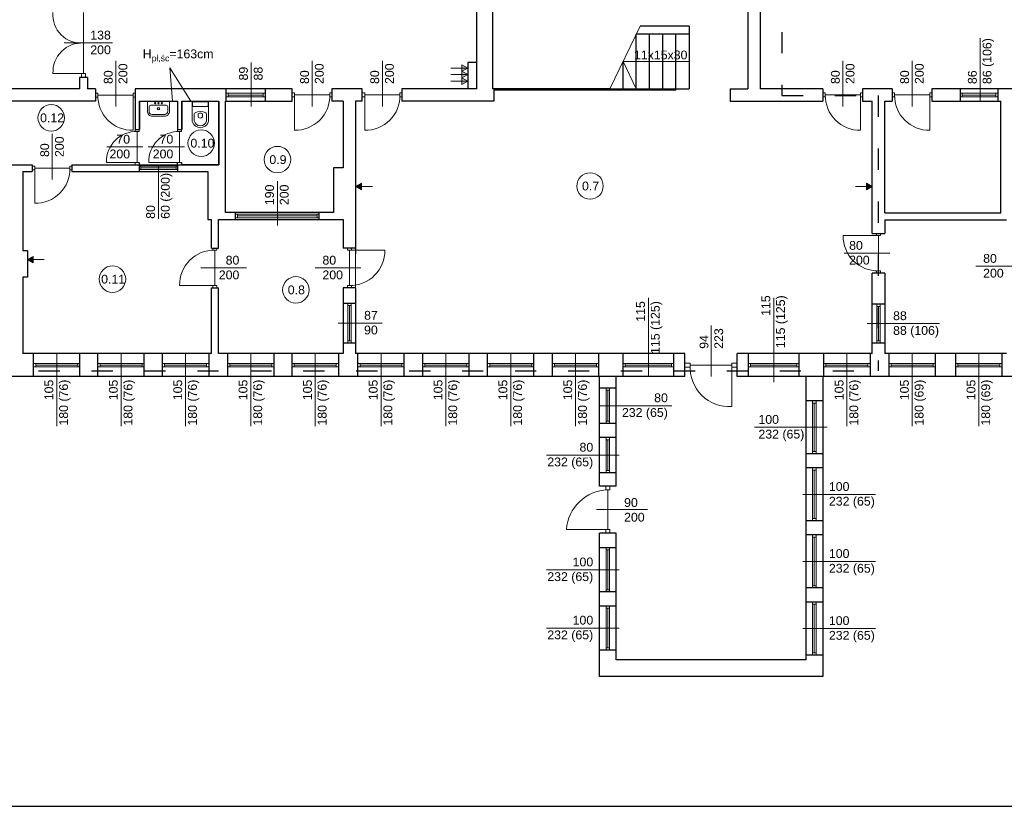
# Model space of a CAD drawing. Header units: millimetres. Extents: x 2341 to 31069, y -7915 to 10644.
# Tile 35 of 105: x 4072 to 6303, y 7774 to 9557. Entities that reach past the tile are written whole.
import ezdxf

# ---------------------------------------------------------------- set-up
doc = ezdxf.new("R2010")
doc.units = ezdxf.units.MM
doc.linetypes.add('ACAD_ISO03W100', pattern=[30, 12, -18])
for name, color, linetype, lineweight in [('B_Wyposażenie', 10, 'Continuous', 9), ('Okładziny', 132, 'Continuous', 25), ('opisy', 5, 'Continuous', 5), ('stolarka', 3, 'Continuous', 9), ('Wymiar', 7, 'Continuous', 5), ('ściany nośne', 1, 'Continuous', 25)]:
    doc.layers.add(name, color=color, linetype=linetype, lineweight=lineweight)
doc.styles.get("Standard").update_dxf_attribs({"font": 'ARIAL.TTF'})

msp = doc.modelspace()

# ---------------------------------------------------------------- hatches: boundary and pattern name
at = {"layer": 'Okładziny', "transparency": 33554687}
h = msp.add_hatch(color=7, dxfattribs=at)
h.dxf.hatch_style = 1
h.paths.add_polyline_path([(5074.2, 9409.5), (5087.2, 9417), (5074.2, 9417)])
h.paths.add_polyline_path([(5074.2, 9417), (5087.2, 9417), (5074.2, 9424.5)])
h.paths.add_polyline_path([(5074.2, 9424.5), (5087.2, 9432), (5074.2, 9432)])
h.paths.add_polyline_path([(5074.2, 9439.5), (5074.2, 9432), (5087.2, 9432)])
h.paths.add_polyline_path([(5074.2, 9447), (5074.2, 9439.5), (5087.2, 9447)])
h.paths.add_polyline_path([(5074.2, 9454.5), (5074.2, 9447), (5087.2, 9447)])
h = msp.add_hatch(color=7, dxfattribs=at)
h.dxf.hatch_style = 1
h.paths.add_polyline_path([(4846.2, 9178.4), (4846.2, 9185.9), (4833.2, 9178.4)])
h.paths.add_polyline_path([(4846.2, 9170.9), (4846.2, 9178.4), (4833.2, 9178.4)])
h = msp.add_hatch(color=7, dxfattribs=at)
h.dxf.hatch_style = 1
h.paths.add_polyline_path([(5991.2, 9178.4), (5991.2, 9185.9), (6004.2, 9178.4)])
h.paths.add_polyline_path([(5991.2, 9170.9), (5991.2, 9178.4), (6004.2, 9178.4)])
h = msp.add_hatch(color=7, dxfattribs=at)
h.dxf.hatch_style = 1
h.paths.add_polyline_path([(4102.2, 9012.7), (4102.2, 9020.2), (4089.2, 9012.7)])
h.paths.add_polyline_path([(4102.2, 9005.2), (4102.2, 9012.7), (4089.2, 9012.7)])

# ---------------------------------------------------------------- linework, layer by layer
at = {"layer": 'B_Wyposażenie', "color": 7}
for p, q in [((4361.3, 9349), (4361.3, 9371.7)), ((4364.9, 9358.7), (4364.9, 9349)), ((4368.7, 9362.5), (4403.8, 9362.5)), ((4407.6, 9358.7), (4407.6, 9349)), ((4411.2, 9349), (4411.2, 9371.7)), ((4462.7, 9371.7), (4462.7, 9327.8)), ((4463.7, 9361), (4463.7, 9371.7)), ((4464.7, 9370.7), (4464.7, 9371.7)), ((4497.8, 9370.7), (4464.7, 9370.7)), ((4497.8, 9360), (4464.7, 9360)), ((4497.8, 9370.7), (4497.8, 9371.7)), ((4498.8, 9361), (4498.8, 9371.7)), ((4499.8, 9327.8), (4499.8, 9371.7)), ((4388.7, 9341.8), (4372.1, 9341.8)), ((4388.7, 9337.7), (4372.5, 9337.7)), ((4379.6, 9337.7), (4377.4, 9337.7)), ((4379.6, 9341.8), (4378.2, 9341.8)), ((4388.7, 9341.8), (4400.4, 9341.8)), ((4388.7, 9337.7), (4400, 9337.7)), ((4397.9, 9341.8), (4399.3, 9341.8)), ((4397.9, 9337.7), (4400.1, 9337.7)), ((4467.5, 9343.1), (4467.4, 9327.1)), ((4476.3, 9337.4), (4476.3, 9341.9)), ((4483.3, 9344.9), (4479.3, 9344.9)), ((4486.3, 9337.4), (4486.3, 9341.9)), ((4495.1, 9327.1), (4495, 9343.1))]:
    msp.add_line(p, q, dxfattribs=at)
for centre in [(4378.6, 9367.3), (4393.8, 9367.3)]:
    msp.add_circle(centre, 1.46, dxfattribs=at)
for centre, radius, start, end in [((4368.7, 9358.7), 3.75, 90.0113, 179.9887), ((4386.2, 9354.9), 2.56, 89.9963, 270.0037), ((4386.2, 9367.3), 1.46, 90, 270), ((4386.2, 9367.3), 1.46, 270, 90), ((4386.2, 9354.9), 2.56, 269.9963, 90.0037), ((4403.8, 9358.7), 3.75, 0.0113, 89.9887), ((4464.7, 9361), 1, 180, 270), ((4497.8, 9361), 1, 270, 0), ((4372.5, 9349), 11.2, 179.9972, 270.0028), ((4372.1, 9349), 7.2, 180.0036, 269.9964), ((4400, 9349), 11.2, 269.9972, 0.0028), ((4400.4, 9349), 7.2, 270.0036, 359.9964), ((4470.5, 9343), 3, 116.0604, 179.6098), ((4481.2, 9321), 27.5, 63.9396, 116.0604), ((4479.3, 9341.9), 3, 90, 180), ((4479.3, 9337.4), 3, 180, 228.9523), ((4481.2, 9339), 5.53, 224.4777, 318.1602), ((4483.3, 9341.9), 3, 0, 90), ((4483.3, 9337.4), 3, 314.3192, 0), ((4492, 9343), 3, 0.3902, 63.9396), ((4472.7, 9327.8), 10, 180, 199.2695), ((4481.2, 9330.7), 19, 199.2695, 340.7305), ((4481.2, 9329.8), 14.1, 190.9111, 349.0889), ((4489.8, 9327.8), 10, 340.7305, 0)]:
    msp.add_arc(centre, radius, start, end, dxfattribs=at)
at = {"layer": 'Okładziny'}
for p, q in [((4343.2, 9307.7), (4343.2, 9371.7)), ((4343.2, 9371.7), (4429.2, 9371.7)), ((4429.2, 9371.7), (4429.2, 9307.7)), ((4439.2, 9307.7), (4439.2, 9371.7)), ((4439.2, 9371.7), (4523.2, 9371.7)), ((4523.2, 9371.7), (4523.2, 9227.7)), ((4342.7, 9233.2), (4342.7, 9227.7)), ((4342.7, 9227.7), (4429.7, 9227.7)), ((4429.7, 9227.7), (4429.7, 9233.2)), ((4438.7, 9233.2), (4438.7, 9227.7)), ((4523.2, 9227.7), (4438.7, 9227.7))]:
    msp.add_line(p, q, dxfattribs=at)
at = {"layer": 'opisy', "color": 7}
for p, q in [((5477.9, 9542), (5409.4, 9399.8)), ((6248.7, 9371.7), (6248.7, 9514.3)), ((4172.6, 9503.7), (4282.4, 9503.7)), ((4289.7, 9359.8), (4289.7, 9463.5)), ((4734.7, 9359.9), (4734.7, 9463.6)), ((4893.7, 9359.9), (4893.7, 9463.6)), ((5937.7, 9359.9), (5937.7, 9463.6)), ((6094.7, 9359.9), (6094.7, 9463.6)), ((4412.2, 9447.6), (4459.7, 9371.7)), ((4412.2, 9447.6), (4418.1, 9371.7)), ((4596.7, 9359.8), (4596.7, 9459.8)), ((5074.2, 9447), (5049.2, 9447)), ((5087.2, 9447), (5074.2, 9454.5)), ((5074.2, 9454.5), (5074.2, 9439.5)), ((5087.2, 9447), (5074.2, 9439.5)), ((5087.2, 9447), (5074.2, 9447)), ((5589.2, 9461.8), (5439.2, 9461.8)), ((5439.2, 9461.8), (5469.2, 9399.8)), ((5074.2, 9432), (5049.2, 9432)), ((5087.2, 9432), (5074.2, 9439.5)), ((5074.2, 9439.5), (5074.2, 9424.5)), ((5087.2, 9432), (5074.2, 9424.5)), ((5087.2, 9432), (5074.2, 9432)), ((5087.2, 9417), (5074.2, 9424.5)), ((5074.2, 9424.5), (5074.2, 9409.5)), ((5074.2, 9417), (5049.2, 9417)), ((5087.2, 9417), (5074.2, 9409.5)), ((5087.2, 9417), (5074.2, 9417)), ((4145.7, 9194.4), (4145.7, 9298.1)), ((4351.2, 9268.2), (4269.1, 9268.2)), ((4445.4, 9268.2), (4363.3, 9268.2)), ((4386.2, 9105.2), (4386.2, 9227.7)), ((4655.7, 9090.4), (4655.7, 9190.4)), ((4833.2, 9178.4), (4846.2, 9185.9)), ((4833.2, 9178.4), (4846.2, 9170.9)), ((4833.2, 9178.4), (4846.2, 9178.4)), ((4846.2, 9170.9), (4846.2, 9185.9)), ((4846.2, 9178.4), (4871.2, 9178.4)), ((5991.2, 9178.4), (5966.2, 9178.4)), ((6004.2, 9178.4), (5991.2, 9185.9)), ((5991.2, 9170.9), (5991.2, 9185.9)), ((6004.2, 9178.4), (5991.2, 9170.9)), ((6004.2, 9178.4), (5991.2, 9178.4)), ((4089.2, 9012.7), (4102.2, 9020.2)), ((4102.2, 9005.2), (4102.2, 9020.2)), ((6044.2, 9027.2), (5940.5, 9027.2)), ((4089.2, 9012.7), (4102.2, 9005.2)), ((4089.2, 9012.7), (4102.2, 9012.7)), ((4102.2, 9012.7), (4127.2, 9012.7)), ((4482.2, 8994.2), (4585.9, 8994.2)), ((4845.2, 8994.2), (4741.5, 8994.2)), ((6342.7, 8998.2), (6239, 8998.2)), ((5496.7, 8926), (5496.7, 8747.7)), ((5780.7, 8926.2), (5780.7, 8734.7)), ((4793.2, 8868.7), (4893.2, 8868.7)), ((5638.7, 8747.7), (5638.7, 8863.6)), ((5992.2, 8867.7), (6156.8, 8867.7)), ((4155.7, 8799.7), (4155.7, 8635.1)), ((4301.7, 8799.7), (4301.7, 8635.1)), ((4447.7, 8799.7), (4447.7, 8635.1)), ((4595.7, 8799.7), (4595.7, 8635.1)), ((4741.7, 8799.7), (4741.7, 8635.1)), ((4890.7, 8799.7), (4890.7, 8635.1)), ((5037.7, 8799.7), (5037.7, 8635.1)), ((5184.7, 8799.7), (5184.7, 8635.1)), ((5331.7, 8799.7), (5331.7, 8635.1)), ((5946.7, 8799.7), (5946.7, 8635.1)), ((6094.7, 8799.7), (6094.7, 8635.1)), ((6245.7, 8799.7), (6245.7, 8635.1)), ((5549.7, 8681.7), (5385.1, 8681.7)), ((5737, 8632.7), (5901.6, 8632.7)), ((5430.7, 8569.7), (5266.1, 8569.7)), ((5846.7, 8480.7), (6011.3, 8480.7)), ((5378.7, 8446.2), (5494.6, 8446.2)), ((5846.7, 8328.7), (6011.3, 8328.7)), ((5430.7, 8309.7), (5266.1, 8309.7)), ((5430.7, 8177.7), (5266.1, 8177.7)), ((5846.7, 8176.7), (6011.3, 8176.7))]:
    msp.add_line(p, q, dxfattribs=at)
at = {"layer": 'opisy', "color": 251}
for centre in [(4143.2, 9334.1), (4483.2, 9276.7), (4655.9, 9239.4), (5364.4, 9179.6), (4282, 8968.5), (4697.7, 8944.2)]:
    msp.add_circle(centre, 30, dxfattribs=at)
at = {"layer": 'stolarka', "color": 7}
for p, q in [((4216.2, 9572.7), (4216.2, 9434.7)), ((4216.2, 9434.7), (4147.2, 9434.7)), ((4211.7, 9434.7), (4220.7, 9434.7)), ((4211.7, 9434.7), (4211.7, 9425.7)), ((4220.7, 9434.7), (4220.7, 9425.7)), ((4248.7, 9390.3), (4243.2, 9390.3)), ((4248.7, 9381.3), (4243.2, 9381.3)), ((4248.7, 9381.3), (4248.7, 9390.3)), ((4248.7, 9385.8), (4328.7, 9385.8)), ((4328.7, 9390.3), (4333.2, 9390.3)), ((4328.7, 9381.3), (4328.7, 9390.3)), ((4328.7, 9385.8), (4328.7, 9305.8)), ((4328.7, 9381.3), (4333.2, 9381.3)), ((4539.2, 9389.8), (4544.2, 9389.8)), ((4544.2, 9381.8), (4539.2, 9381.8)), ((4544.2, 9389.8), (4544.2, 9381.8)), ((4544.2, 9389.8), (4623.2, 9389.8)), ((4544.2, 9385.8), (4623.2, 9385.8)), ((4544.2, 9381.8), (4623.2, 9381.8)), ((4628.2, 9389.8), (4623.2, 9389.8)), ((4623.2, 9389.8), (4623.2, 9381.8)), ((4623.2, 9381.8), (4628.2, 9381.8)), ((4694.7, 9390.4), (4689.2, 9390.4)), ((4694.7, 9381.4), (4689.2, 9381.4)), ((4694.7, 9381.4), (4694.7, 9390.4)), ((4694.7, 9385.9), (4774.7, 9385.9)), ((4694.7, 9385.9), (4694.7, 9305.9)), ((4774.7, 9390.4), (4779.2, 9390.4)), ((4774.7, 9381.4), (4774.7, 9390.4)), ((4774.7, 9381.4), (4779.2, 9381.4)), ((4853.7, 9390.4), (4848.2, 9390.4)), ((4853.7, 9381.4), (4848.2, 9381.4)), ((4853.7, 9381.4), (4853.7, 9390.4)), ((4853.7, 9385.9), (4933.7, 9385.9)), ((4853.7, 9385.9), (4853.7, 9305.9)), ((4933.7, 9390.4), (4938.2, 9390.4)), ((4933.7, 9381.4), (4933.7, 9390.4)), ((4933.7, 9381.4), (4938.2, 9381.4)), ((5897.7, 9390.4), (5892.2, 9390.4)), ((5897.7, 9381.4), (5892.2, 9381.4)), ((5897.7, 9381.4), (5897.7, 9390.4)), ((5897.7, 9385.9), (5977.7, 9385.9)), ((5977.7, 9390.4), (5982.2, 9390.4)), ((5977.7, 9381.4), (5977.7, 9390.4)), ((5977.7, 9385.9), (5977.7, 9305.9)), ((5977.7, 9381.4), (5982.2, 9381.4)), ((6054.7, 9390.4), (6049.2, 9390.4)), ((6054.7, 9381.4), (6049.2, 9381.4)), ((6054.7, 9381.4), (6054.7, 9390.4)), ((6054.7, 9385.9), (6134.7, 9385.9)), ((6134.7, 9390.4), (6139.2, 9390.4)), ((6134.7, 9381.4), (6134.7, 9390.4)), ((6134.7, 9385.9), (6134.7, 9305.9)), ((6134.7, 9381.4), (6139.2, 9381.4)), ((6203.2, 9389.7), (6208.2, 9389.7)), ((6208.2, 9381.7), (6203.2, 9381.7)), ((6208.2, 9389.7), (6208.2, 9381.7)), ((6208.2, 9389.7), (6284.2, 9389.7)), ((6208.2, 9385.7), (6284.2, 9385.7)), ((6208.2, 9381.7), (6284.2, 9381.7)), ((6289.2, 9389.7), (6284.2, 9389.7)), ((6284.2, 9389.7), (6284.2, 9381.7)), ((6284.2, 9381.7), (6289.2, 9381.7)), ((4333.7, 9303.2), (4333.7, 9307.7)), ((4342.7, 9303.2), (4342.7, 9307.7)), ((4429.7, 9303.2), (4429.7, 9307.7)), ((4438.7, 9303.2), (4438.7, 9307.7)), ((4333.7, 9303.2), (4342.7, 9303.2)), ((4338.2, 9233.2), (4338.2, 9303.2)), ((4429.7, 9303.2), (4438.7, 9303.2)), ((4434.2, 9233.2), (4434.2, 9303.2)), ((4105.7, 9224.9), (4100.2, 9224.9)), ((4105.7, 9215.9), (4105.7, 9224.9)), ((4105.7, 9220.4), (4185.7, 9220.4)), ((4105.7, 9220.4), (4105.7, 9140.4)), ((4185.7, 9224.9), (4190.2, 9224.9)), ((4185.7, 9215.9), (4185.7, 9224.9)), ((4338.2, 9233.2), (4268.2, 9233.2)), ((4333.7, 9233.2), (4342.7, 9233.2)), ((4333.7, 9233.2), (4333.7, 9227.7)), ((4342.7, 9233.2), (4342.7, 9227.7)), ((4346.2, 9224.7), (4342.7, 9224.7)), ((4342.7, 9216.7), (4346.2, 9216.7)), ((4346.2, 9216.7), (4346.2, 9224.7)), ((4426.2, 9224.7), (4346.2, 9224.7)), ((4426.2, 9220.7), (4346.2, 9220.7)), ((4426.2, 9216.7), (4346.2, 9216.7)), ((4434.2, 9233.2), (4364.2, 9233.2)), ((4426.2, 9216.7), (4426.2, 9224.7)), ((4426.2, 9224.7), (4429.7, 9224.7)), ((4429.7, 9216.7), (4426.2, 9216.7)), ((4429.7, 9233.2), (4438.7, 9233.2)), ((4429.7, 9233.2), (4429.7, 9227.7)), ((4438.7, 9233.2), (4438.7, 9227.7)), ((4105.7, 9215.9), (4100.2, 9215.9)), ((4185.7, 9215.9), (4190.2, 9215.9)), ((4560.7, 9115.7), (4565.7, 9115.7)), ((4565.7, 9107.7), (4560.7, 9107.7)), ((4565.7, 9115.7), (4565.7, 9107.7)), ((4565.7, 9115.7), (4745.7, 9115.7)), ((4565.7, 9111.7), (4745.7, 9111.7)), ((4565.7, 9107.7), (4745.7, 9107.7)), ((4750.7, 9115.7), (4745.7, 9115.7)), ((4745.7, 9115.7), (4745.7, 9107.7)), ((4745.7, 9107.7), (4750.7, 9107.7)), ((6018.2, 9067.2), (5938.2, 9067.2)), ((6013.7, 9067.2), (6013.7, 9071.7)), ((6022.7, 9067.2), (6013.7, 9067.2)), ((6018.2, 8987.2), (6018.2, 9067.2)), ((6022.7, 9067.2), (6022.7, 9071.7)), ((4509.7, 9034.2), (4509.7, 9038.7)), ((4518.7, 9034.2), (4518.7, 9038.7)), ((4814.7, 9034.2), (4814.7, 9038.7)), ((4823.7, 9034.2), (4823.7, 9038.7)), ((4509.7, 9034.2), (4518.7, 9034.2)), ((4514.2, 8954.2), (4514.2, 9034.2)), ((4823.7, 9034.2), (4814.7, 9034.2)), ((4819.2, 8954.2), (4819.2, 9034.2)), ((4819.2, 9034.2), (4899.2, 9034.2)), ((6013.7, 8987.2), (6013.7, 8981.7)), ((6022.7, 8987.2), (6013.7, 8987.2)), ((6022.7, 8987.2), (6022.7, 8981.7)), ((4514.2, 8954.2), (4434.2, 8954.2)), ((4509.7, 8954.2), (4518.7, 8954.2)), ((4509.7, 8954.2), (4509.7, 8948.7)), ((4518.7, 8954.2), (4518.7, 8948.7)), ((4814.7, 8954.2), (4814.7, 8948.7)), ((4823.7, 8954.2), (4814.7, 8954.2)), ((4823.7, 8954.2), (4823.7, 8948.7)), ((4815.2, 8908.7), (4815.2, 8913.7)), ((4823.2, 8908.7), (4815.2, 8908.7)), ((4815.2, 8908.7), (4815.2, 8828.7)), ((4819.2, 8908.7), (4819.2, 8828.7)), ((4823.2, 8913.7), (4823.2, 8908.7)), ((4823.2, 8908.7), (4823.2, 8828.7)), ((6014.2, 8906.7), (6014.2, 8911.7)), ((6022.2, 8906.7), (6014.2, 8906.7)), ((6014.2, 8906.7), (6014.2, 8828.7)), ((6018.2, 8906.7), (6018.2, 8828.7)), ((6022.2, 8911.7), (6022.2, 8906.7)), ((6022.2, 8906.7), (6022.2, 8828.7)), ((4823.2, 8828.7), (4815.2, 8828.7)), ((4815.2, 8828.7), (4815.2, 8823.7)), ((4823.2, 8823.7), (4823.2, 8828.7)), ((6022.2, 8828.7), (6014.2, 8828.7)), ((6014.2, 8828.7), (6014.2, 8823.7)), ((6022.2, 8823.7), (6022.2, 8828.7)), ((4103.2, 8777.7), (4108.2, 8777.7)), ((4108.2, 8777.7), (4108.2, 8769.7)), ((4108.2, 8777.7), (4203.2, 8777.7)), ((4108.2, 8773.7), (4203.2, 8773.7)), ((4208.2, 8777.7), (4203.2, 8777.7)), ((4203.2, 8777.7), (4203.2, 8769.7)), ((4249.2, 8777.7), (4254.2, 8777.7)), ((4254.2, 8777.7), (4254.2, 8769.7)), ((4254.2, 8777.7), (4349.2, 8777.7)), ((4254.2, 8773.7), (4349.2, 8773.7)), ((4354.2, 8777.7), (4349.2, 8777.7)), ((4349.2, 8777.7), (4349.2, 8769.7)), ((4395.2, 8777.7), (4400.2, 8777.7)), ((4400.2, 8777.7), (4400.2, 8769.7)), ((4400.2, 8777.7), (4495.2, 8777.7)), ((4400.2, 8773.7), (4495.2, 8773.7)), ((4500.2, 8777.7), (4495.2, 8777.7)), ((4495.2, 8777.7), (4495.2, 8769.7)), ((4543.2, 8777.7), (4548.2, 8777.7)), ((4548.2, 8777.7), (4548.2, 8769.7)), ((4548.2, 8777.7), (4643.2, 8777.7)), ((4548.2, 8773.7), (4643.2, 8773.7)), ((4648.2, 8777.7), (4643.2, 8777.7)), ((4643.2, 8777.7), (4643.2, 8769.7)), ((4689.2, 8777.7), (4694.2, 8777.7)), ((4694.2, 8777.7), (4694.2, 8769.7)), ((4694.2, 8777.7), (4789.2, 8777.7)), ((4694.2, 8773.7), (4789.2, 8773.7)), ((4794.2, 8777.7), (4789.2, 8777.7)), ((4789.2, 8777.7), (4789.2, 8769.7)), ((4838.2, 8777.7), (4843.2, 8777.7)), ((4843.2, 8777.7), (4843.2, 8769.7)), ((4843.2, 8777.7), (4938.2, 8777.7)), ((4843.2, 8773.7), (4938.2, 8773.7)), ((4943.2, 8777.7), (4938.2, 8777.7)), ((4938.2, 8777.7), (4938.2, 8769.7)), ((4985.2, 8777.7), (4990.2, 8777.7)), ((4990.2, 8777.7), (4990.2, 8769.7)), ((4990.2, 8777.7), (5085.2, 8777.7)), ((4990.2, 8773.7), (5085.2, 8773.7)), ((5090.2, 8777.7), (5085.2, 8777.7)), ((5085.2, 8777.7), (5085.2, 8769.7)), ((5132.2, 8777.7), (5137.2, 8777.7)), ((5137.2, 8777.7), (5137.2, 8769.7)), ((5137.2, 8777.7), (5232.2, 8777.7)), ((5137.2, 8773.7), (5232.2, 8773.7)), ((5237.2, 8777.7), (5232.2, 8777.7)), ((5232.2, 8777.7), (5232.2, 8769.7)), ((5279.2, 8777.7), (5284.2, 8777.7)), ((5284.2, 8777.7), (5284.2, 8769.7)), ((5284.2, 8777.7), (5379.2, 8777.7)), ((5284.2, 8773.7), (5379.2, 8773.7)), ((5384.2, 8777.7), (5379.2, 8777.7)), ((5379.2, 8777.7), (5379.2, 8769.7)), ((5439.2, 8777.7), (5444.2, 8777.7)), ((5444.2, 8777.7), (5444.2, 8769.7)), ((5444.2, 8777.7), (5549.2, 8777.7)), ((5444.2, 8773.7), (5549.2, 8773.7)), ((5554.2, 8777.7), (5549.2, 8777.7)), ((5549.2, 8777.7), (5549.2, 8769.7)), ((5591.7, 8778.2), (5579.2, 8778.2)), ((5591.7, 8769.2), (5591.7, 8778.2)), ((5591.7, 8773.7), (5685.7, 8773.7)), ((5685.7, 8778.2), (5698.2, 8778.2)), ((5685.7, 8769.2), (5685.7, 8778.2)), ((5685.7, 8773.7), (5685.7, 8679.7)), ((5723.2, 8777.7), (5728.2, 8777.7)), ((5728.2, 8777.7), (5728.2, 8769.7)), ((5728.2, 8777.7), (5833.2, 8777.7)), ((5728.2, 8773.7), (5833.2, 8773.7)), ((5838.2, 8777.7), (5833.2, 8777.7)), ((5833.2, 8777.7), (5833.2, 8769.7)), ((5894.2, 8777.7), (5899.2, 8777.7)), ((5899.2, 8777.7), (5899.2, 8769.7)), ((5899.2, 8777.7), (5994.2, 8777.7)), ((5899.2, 8773.7), (5994.2, 8773.7)), ((5999.2, 8777.7), (5994.2, 8777.7)), ((5994.2, 8777.7), (5994.2, 8769.7)), ((6042.2, 8777.7), (6047.2, 8777.7)), ((6047.2, 8777.7), (6047.2, 8769.7)), ((6047.2, 8777.7), (6142.2, 8777.7)), ((6047.2, 8773.7), (6142.2, 8773.7)), ((6147.2, 8777.7), (6142.2, 8777.7)), ((6142.2, 8777.7), (6142.2, 8769.7)), ((6193.2, 8777.7), (6198.2, 8777.7)), ((6198.2, 8777.7), (6198.2, 8769.7)), ((6198.2, 8777.7), (6293.2, 8777.7)), ((6198.2, 8773.7), (6293.2, 8773.7)), ((6298.2, 8777.7), (6293.2, 8777.7)), ((6293.2, 8777.7), (6293.2, 8769.7)), ((4108.2, 8769.7), (4103.2, 8769.7)), ((4108.2, 8769.7), (4203.2, 8769.7)), ((4203.2, 8769.7), (4208.2, 8769.7)), ((4254.2, 8769.7), (4249.2, 8769.7)), ((4254.2, 8769.7), (4349.2, 8769.7)), ((4349.2, 8769.7), (4354.2, 8769.7)), ((4400.2, 8769.7), (4395.2, 8769.7)), ((4400.2, 8769.7), (4495.2, 8769.7)), ((4495.2, 8769.7), (4500.2, 8769.7)), ((4548.2, 8769.7), (4543.2, 8769.7)), ((4548.2, 8769.7), (4643.2, 8769.7)), ((4643.2, 8769.7), (4648.2, 8769.7)), ((4694.2, 8769.7), (4689.2, 8769.7)), ((4694.2, 8769.7), (4789.2, 8769.7)), ((4789.2, 8769.7), (4794.2, 8769.7)), ((4843.2, 8769.7), (4838.2, 8769.7)), ((4843.2, 8769.7), (4938.2, 8769.7)), ((4938.2, 8769.7), (4943.2, 8769.7)), ((4990.2, 8769.7), (4985.2, 8769.7)), ((4990.2, 8769.7), (5085.2, 8769.7)), ((5085.2, 8769.7), (5090.2, 8769.7)), ((5137.2, 8769.7), (5132.2, 8769.7)), ((5137.2, 8769.7), (5232.2, 8769.7)), ((5232.2, 8769.7), (5237.2, 8769.7)), ((5284.2, 8769.7), (5279.2, 8769.7)), ((5284.2, 8769.7), (5379.2, 8769.7)), ((5379.2, 8769.7), (5384.2, 8769.7)), ((5444.2, 8769.7), (5439.2, 8769.7)), ((5444.2, 8769.7), (5549.2, 8769.7)), ((5549.2, 8769.7), (5554.2, 8769.7)), ((5591.7, 8769.2), (5579.2, 8769.2)), ((5685.7, 8769.2), (5698.2, 8769.2)), ((5728.2, 8769.7), (5723.2, 8769.7)), ((5728.2, 8769.7), (5833.2, 8769.7)), ((5833.2, 8769.7), (5838.2, 8769.7)), ((5899.2, 8769.7), (5894.2, 8769.7)), ((5899.2, 8769.7), (5994.2, 8769.7)), ((5994.2, 8769.7), (5999.2, 8769.7)), ((6047.2, 8769.7), (6042.2, 8769.7)), ((6047.2, 8769.7), (6142.2, 8769.7)), ((6142.2, 8769.7), (6147.2, 8769.7)), ((6198.2, 8769.7), (6193.2, 8769.7)), ((6198.2, 8769.7), (6293.2, 8769.7)), ((6293.2, 8769.7), (6298.2, 8769.7)), ((5400.7, 8716.7), (5400.7, 8721.7)), ((5408.7, 8716.7), (5400.7, 8716.7)), ((5400.7, 8716.7), (5400.7, 8646.7)), ((5404.7, 8716.7), (5404.7, 8646.7)), ((5408.7, 8721.7), (5408.7, 8716.7)), ((5408.7, 8716.7), (5408.7, 8646.7)), ((5868.7, 8687.7), (5868.7, 8692.7)), ((5876.7, 8687.7), (5868.7, 8687.7)), ((5868.7, 8687.7), (5868.7, 8577.7)), ((5872.7, 8687.7), (5872.7, 8577.7)), ((5876.7, 8692.7), (5876.7, 8687.7)), ((5876.7, 8687.7), (5876.7, 8577.7)), ((5408.7, 8646.7), (5400.7, 8646.7)), ((5400.7, 8646.7), (5400.7, 8641.7)), ((5408.7, 8641.7), (5408.7, 8646.7)), ((5400.7, 8604.7), (5400.7, 8609.7)), ((5408.7, 8604.7), (5400.7, 8604.7)), ((5400.7, 8604.7), (5400.7, 8534.7)), ((5404.7, 8604.7), (5404.7, 8534.7)), ((5408.7, 8609.7), (5408.7, 8604.7)), ((5408.7, 8604.7), (5408.7, 8534.7)), ((5876.7, 8577.7), (5868.7, 8577.7)), ((5868.7, 8577.7), (5868.7, 8572.7)), ((5876.7, 8572.7), (5876.7, 8577.7)), ((5408.7, 8534.7), (5400.7, 8534.7)), ((5400.7, 8534.7), (5400.7, 8529.7)), ((5408.7, 8529.7), (5408.7, 8534.7)), ((5868.7, 8535.7), (5868.7, 8540.7)), ((5876.7, 8535.7), (5868.7, 8535.7)), ((5868.7, 8535.7), (5868.7, 8425.7)), ((5872.7, 8535.7), (5872.7, 8425.7)), ((5876.7, 8540.7), (5876.7, 8535.7)), ((5876.7, 8535.7), (5876.7, 8425.7)), ((5400.2, 8491.2), (5400.2, 8499.7)), ((5400.2, 8491.2), (5409.2, 8491.2)), ((5404.7, 8491.2), (5404.7, 8401.2)), ((5409.2, 8491.2), (5409.2, 8499.7)), ((5876.7, 8425.7), (5868.7, 8425.7)), ((5868.7, 8425.7), (5868.7, 8420.7)), ((5876.7, 8420.7), (5876.7, 8425.7)), ((5404.7, 8401.2), (5310.7, 8401.2)), ((5400.2, 8401.2), (5400.2, 8392.7)), ((5400.2, 8401.2), (5409.2, 8401.2)), ((5409.2, 8401.2), (5409.2, 8392.7)), ((5868.7, 8383.7), (5868.7, 8388.7)), ((5876.7, 8383.7), (5868.7, 8383.7)), ((5868.7, 8383.7), (5868.7, 8273.7)), ((5872.7, 8383.7), (5872.7, 8273.7)), ((5876.7, 8388.7), (5876.7, 8383.7)), ((5876.7, 8383.7), (5876.7, 8273.7)), ((5400.7, 8354.7), (5400.7, 8359.7)), ((5408.7, 8354.7), (5400.7, 8354.7)), ((5400.7, 8354.7), (5400.7, 8264.7)), ((5404.7, 8354.7), (5404.7, 8264.7)), ((5408.7, 8359.7), (5408.7, 8354.7)), ((5408.7, 8354.7), (5408.7, 8264.7)), ((5408.7, 8264.7), (5400.7, 8264.7)), ((5400.7, 8264.7), (5400.7, 8259.7)), ((5408.7, 8259.7), (5408.7, 8264.7)), ((5876.7, 8273.7), (5868.7, 8273.7)), ((5868.7, 8273.7), (5868.7, 8268.7)), ((5876.7, 8268.7), (5876.7, 8273.7)), ((5868.7, 8231.7), (5868.7, 8236.7)), ((5876.7, 8236.7), (5876.7, 8231.7)), ((5400.7, 8222.7), (5400.7, 8227.7)), ((5408.7, 8222.7), (5400.7, 8222.7)), ((5400.7, 8222.7), (5400.7, 8132.7)), ((5404.7, 8222.7), (5404.7, 8132.7)), ((5408.7, 8227.7), (5408.7, 8222.7)), ((5408.7, 8222.7), (5408.7, 8132.7)), ((5876.7, 8231.7), (5868.7, 8231.7)), ((5868.7, 8231.7), (5868.7, 8121.7)), ((5872.7, 8231.7), (5872.7, 8121.7)), ((5876.7, 8231.7), (5876.7, 8121.7)), ((5408.7, 8132.7), (5400.7, 8132.7)), ((5400.7, 8132.7), (5400.7, 8127.7)), ((5408.7, 8127.7), (5408.7, 8132.7)), ((5876.7, 8121.7), (5868.7, 8121.7)), ((5868.7, 8121.7), (5868.7, 8116.7)), ((5876.7, 8116.7), (5876.7, 8121.7))]:
    msp.add_line(p, q, dxfattribs=at)
for points in [[(4147.2, 9572.7, 0.466416), (4216.2, 9503.7, 0.442749), (4147.2, 9434.7)], [(4328.7, 9305.8, -0.425735), (4248.7, 9385.8)], [(4694.7, 9305.9, 0.425735), (4774.7, 9385.9)], [(4853.7, 9305.9, 0.425735), (4933.7, 9385.9)], [(5977.7, 9305.9, -0.425735), (5897.7, 9385.9)], [(6134.7, 9305.9, -0.425735), (6054.7, 9385.9)], [(4268.2, 9233.2, -0.42548), (4338.2, 9303.2)], [(4364.2, 9233.2, -0.42548), (4434.2, 9303.2)], [(4105.7, 9140.4, 0.425735), (4185.7, 9220.4)], [(5938.2, 9067.2, 0.425735), (6018.2, 8987.2)], [(4434.2, 8954.2, -0.425735), (4514.2, 9034.2)], [(4899.2, 9034.2, -0.425735), (4819.2, 8954.2)], [(5685.7, 8679.7, -0.453664), (5591.7, 8773.7)], [(5310.7, 8401.2, -0.381595), (5404.7, 8491.2)]]:
    msp.add_lwpolyline(points, format="xyb", dxfattribs=at)
at = {"layer": 'Wymiar'}
msp.add_lwpolyline([(4833.2, 9371.7), (4833.2, 8799.7)], dxfattribs=at)
at = {"layer": 'ściany nośne', "linetype": 'ACAD_ISO03W100', "ltscale": 4}
for p, q in [((5799.3, 10008.6), (5799.3, 9384.4)), ((5799.3, 9384.4), (6017.5, 9384.4)), ((6017.5, 9384.4), (6017.2, 8760.5)), ((3634.5, 8760.5), (6017.2, 8760.5))]:
    msp.add_line(p, q, dxfattribs=at)
at = {"layer": 'ściany nośne', "color": 7}
for p, q in [((5107.2, 9844.7), (5107.2, 9399.8)), ((5722.2, 9832.7), (5722.2, 9399.8)), ((5750.2, 9784.7), (5750.2, 9399.7)), ((5144.2, 9399.8), (5144.2, 9670.8)), ((5589.2, 9542), (5477.9, 9542)), ((5589.2, 9542), (5589.2, 9523.8)), ((5589.2, 9523.8), (5469.2, 9523.8)), ((5469.2, 9399.8), (5469.2, 9523.8)), ((5499.2, 9399.8), (5499.2, 9523.8)), ((5529.2, 9399.8), (5529.2, 9523.8)), ((5559.2, 9399.8), (5559.2, 9523.8)), ((5589.2, 9523.8), (5589.2, 9399.8)), ((5107.2, 9459.8), (5087.2, 9459.8)), ((5087.2, 9459.8), (5087.2, 9399.8)), ((5439.2, 9399.8), (5439.2, 9461.8)), ((4225.2, 9425.7), (4207.2, 9425.7)), ((4207.2, 9425.7), (4207.2, 9399.8)), ((4225.2, 9425.7), (4225.2, 9399.8)), ((4207.2, 9399.8), (4020.2, 9399.8)), ((4243.2, 9399.8), (4225.2, 9399.8)), ((4243.2, 9399.8), (4243.2, 9371.7)), ((4689.2, 9399.8), (4333.2, 9399.8)), ((4333.2, 9399.8), (4333.2, 9371.7)), ((4539.2, 9399.8), (4539.2, 9371.7)), ((4628.2, 9399.8), (4628.2, 9371.7)), ((4689.2, 9371.7), (4689.2, 9399.8)), ((4848.2, 9399.8), (4779.2, 9399.8)), ((4779.2, 9399.8), (4779.2, 9371.7)), ((4848.2, 9371.7), (4848.2, 9399.8)), ((5107.2, 9399.8), (4938.2, 9399.7)), ((4938.2, 9399.7), (4938.2, 9371.7)), ((5146.2, 9399.8), (5144.2, 9399.8)), ((5146.2, 9399.8), (5146.2, 9371.7)), ((5409.2, 9399.8), (5146.2, 9399.8)), ((5559.2, 9396.8), (5146.2, 9396.8)), ((5409.2, 9399.8), (5589.2, 9399.8)), ((5559.2, 9396.8), (5559.2, 9399.8)), ((5682.2, 9399.8), (5722.2, 9399.8)), ((5682.2, 9399.8), (5682.2, 9371.7)), ((5892.2, 9399.7), (5750.2, 9399.7)), ((5892.2, 9399.7), (5892.2, 9371.7)), ((6049.2, 9399.7), (5982.2, 9399.7)), ((5982.2, 9399.7), (5982.2, 9371.7)), ((6049.2, 9399.7), (6049.2, 9371.7)), ((6497.2, 9399.7), (6139.2, 9399.7)), ((6139.2, 9399.7), (6139.2, 9371.7)), ((6203.2, 9399.7), (6203.2, 9371.7)), ((6289.2, 9371.7), (6289.2, 9399.7)), ((4243.2, 9371.7), (4020.2, 9371.7)), ((4333.2, 9371.7), (4333.2, 9307.7)), ((4343.2, 9371.7), (4343.2, 9307.7)), ((4343.2, 9371.7), (4429.2, 9371.7)), ((4429.2, 9371.7), (4429.2, 9307.7)), ((4439.2, 9371.7), (4439.2, 9307.7)), ((4439.2, 9371.7), (4523.2, 9371.7)), ((4523.2, 9227.7), (4523.2, 9371.7)), ((4538.2, 9119.7), (4538.2, 9371.7)), ((4538.2, 9371.7), (4689.2, 9371.7)), ((4805.2, 9371.7), (4779.2, 9371.7)), ((4805.2, 9371.6), (4805.2, 9220.7)), ((4848.2, 9371.7), (4833.2, 9371.7)), ((4833.2, 9371.6), (4833.2, 9025.7)), ((5146.2, 9371.7), (4938.2, 9371.7)), ((5682.2, 9371.7), (5722.2, 9371.7)), ((5722.2, 9371.7), (5892.2, 9371.8)), ((5982.2, 9371.8), (6004.2, 9371.7)), ((6004.2, 9071.7), (6004.2, 9371.7)), ((6032.2, 9118.7), (6032.2, 9371.7)), ((6032.2, 9371.7), (6049.2, 9371.7)), ((6139.2, 9371.8), (6295.2, 9371.7)), ((6295.2, 9118.7), (6295.2, 9371.7)), ((4333.2, 9307.7), (4343.2, 9307.7)), ((4429.2, 9307.7), (4439.2, 9307.7)), ((3959.2, 9227.7), (4100.2, 9227.7)), ((4100.2, 9227.7), (4100.2, 9212.7)), ((4190.2, 9227.7), (4190.2, 9212.7)), ((4190.2, 9227.7), (4333.2, 9227.7)), ((4328.2, 9227.7), (4425.2, 9227.7)), ((4342.7, 9227.7), (4342.7, 9212.7)), ((4393.2, 9227.7), (4403.2, 9227.7)), ((4425.2, 9227.7), (4523.2, 9227.7)), ((4429.7, 9227.7), (4429.7, 9212.7)), ((4805.2, 9220.7), (4783.2, 9220.7)), ((4783.2, 9220.7), (4783.2, 9119.7)), ((4079.2, 9212.7), (4079.2, 9032.7)), ((4079.2, 9212.7), (4100.2, 9212.7)), ((4190.2, 9212.7), (4319.2, 9212.7)), ((4319.2, 9212.7), (4425.2, 9212.7)), ((4425.2, 9212.7), (4498.2, 9212.7)), ((4498.2, 9212.7), (4498.2, 9103.7)), ((4783.2, 9119.7), (4538.2, 9119.7)), ((4560.7, 9103.7), (4560.7, 9119.7)), ((4750.7, 9103.7), (4750.7, 9119.7)), ((6032.2, 9118.7), (6295.2, 9118.7)), ((4498.2, 9103.7), (4506.2, 9103.7)), ((4506.2, 9038.7), (4506.2, 9103.7)), ((4522.2, 9038.7), (4522.2, 9103.7)), ((4522.2, 9103.7), (4805.2, 9103.7)), ((4805.2, 9103.7), (4805.2, 9038.7)), ((6032.2, 9102.7), (6032.2, 9071.7)), ((6032.2, 9102.7), (6308.2, 9102.7)), ((6004.2, 9071.7), (6032.2, 9071.7)), ((4506.2, 9038.7), (4522.2, 9038.7)), ((4833.2, 9038.7), (4805.2, 9038.7)), ((4089.2, 9032.7), (4079.2, 9032.7)), ((4089.2, 9032.7), (4089.2, 8972.7)), ((4079.2, 8972.7), (4079.2, 8799.7)), ((4089.2, 8972.7), (4079.2, 8972.7)), ((6004.2, 8799.7), (6004.2, 8981.7)), ((6032.2, 8981.7), (6004.2, 8981.7)), ((6032.2, 8981.7), (6032.2, 8799.7)), ((4506.2, 8799.7), (4506.2, 8948.7)), ((4506.2, 8948.7), (4522.2, 8948.7)), ((4522.2, 8799.7), (4522.2, 8948.7)), ((4805.2, 8948.7), (4805.2, 8799.7)), ((4833.2, 8948.7), (4805.2, 8948.7)), ((4833.2, 8948.7), (4833.2, 8799.7)), ((4833.2, 8913.7), (4805.2, 8913.7)), ((6032.2, 8911.7), (6004.2, 8911.7)), ((4833.2, 8823.7), (4805.2, 8823.7)), ((6032.2, 8823.7), (6004.2, 8823.7)), ((4506.2, 8799.7), (4079.2, 8799.7)), ((4103.2, 8747.7), (4103.2, 8799.7)), ((4208.2, 8747.7), (4208.2, 8799.7)), ((4249.2, 8747.7), (4249.2, 8799.7)), ((4354.2, 8747.7), (4354.2, 8799.7)), ((4395.2, 8747.7), (4395.2, 8799.7)), ((4500.2, 8799.7), (4500.2, 8747.7)), ((4805.2, 8799.7), (4522.2, 8799.7)), ((4543.2, 8747.7), (4543.2, 8799.7)), ((4648.2, 8747.7), (4648.2, 8799.7)), ((4689.2, 8747.7), (4689.2, 8799.7)), ((4794.2, 8799.7), (4794.2, 8747.7)), ((5579.2, 8799.7), (4833.2, 8799.7)), ((4838.2, 8747.7), (4838.2, 8799.7)), ((4943.2, 8747.7), (4943.2, 8799.7)), ((4985.2, 8747.7), (4985.2, 8799.7)), ((5090.2, 8747.7), (5090.2, 8799.7)), ((5132.2, 8747.7), (5132.2, 8799.7)), ((5237.2, 8747.7), (5237.2, 8799.7)), ((5279.2, 8747.7), (5279.2, 8799.7)), ((5384.2, 8747.7), (5384.2, 8799.7)), ((5439.2, 8747.7), (5439.2, 8799.7)), ((5554.2, 8747.7), (5554.2, 8799.7)), ((5579.2, 8747.7), (5579.2, 8799.7)), ((6004.2, 8799.7), (5698.2, 8799.7)), ((5698.2, 8747.7), (5698.2, 8799.7)), ((5723.2, 8747.7), (5723.2, 8799.7)), ((5838.2, 8747.7), (5838.2, 8799.7)), ((5894.2, 8747.7), (5894.2, 8799.7)), ((5999.2, 8799.7), (5999.2, 8747.7)), ((6308.2, 8799.7), (6032.2, 8799.7)), ((6042.2, 8747.7), (6042.2, 8799.7)), ((6147.2, 8747.7), (6147.2, 8799.7)), ((6193.2, 8747.7), (6193.2, 8799.7)), ((6298.2, 8747.7), (6298.2, 8799.7)), ((5579.2, 8747.7), (3003.2, 8747.7)), ((5385.7, 8499.7), (5385.7, 8747.7)), ((5423.7, 8499.7), (5423.7, 8747.7)), ((7697.2, 8747.7), (5698.2, 8747.7)), ((5853.7, 8747.7), (5853.7, 8105.7)), ((5891.7, 8747.7), (5891.7, 8067.7)), ((5423.7, 8721.7), (5385.7, 8721.7)), ((5891.7, 8692.7), (5853.7, 8692.7)), ((5423.7, 8641.7), (5385.7, 8641.7)), ((5423.7, 8609.7), (5385.7, 8609.7)), ((5891.7, 8572.7), (5853.7, 8572.7)), ((5423.7, 8529.7), (5385.7, 8529.7)), ((5891.7, 8540.7), (5853.7, 8540.7)), ((5423.7, 8499.7), (5385.7, 8499.7)), ((5891.7, 8420.7), (5853.7, 8420.7)), ((5385.7, 8067.7), (5385.7, 8392.7)), ((5423.7, 8392.7), (5385.7, 8392.7)), ((5423.7, 8105.7), (5423.7, 8392.7)), ((5891.7, 8388.7), (5853.7, 8388.7)), ((5423.7, 8359.7), (5385.7, 8359.7)), ((5423.7, 8259.7), (5385.7, 8259.7)), ((5891.7, 8268.7), (5853.7, 8268.7)), ((5891.7, 8236.7), (5853.7, 8236.7)), ((5423.7, 8227.7), (5385.7, 8227.7)), ((5423.7, 8127.7), (5385.7, 8127.7)), ((5853.7, 8105.7), (5423.7, 8105.7)), ((5891.7, 8116.7), (5853.7, 8116.7)), ((5891.7, 8067.7), (5385.7, 8067.7))]:
    msp.add_line(p, q, dxfattribs=at)
at = {"layer": 'ściany nośne', "color": 0}
msp.add_line((2341, 7773.8), (7941, 7773.8), dxfattribs=at)
at = {"layer": 'ściany nośne', "color": 7}
for p in [(5409.2, 9399.8), (5439.2, 9399.8), (5469.2, 9399.8), (5499.2, 9399.8), (5529.2, 9399.8), (5559.2, 9399.8)]:
    msp.add_point(p, dxfattribs=at)

# ---------------------------------------------------------------- texts
at = {"layer": 'opisy', "color": 7, "char_height": 20}
for s, insert, width, attachment_point in [('138\\P200', (4231.7, 9531.6), 104.913, 1), ('11x15x30', (5464, 9486.6), 104.913, 1), ('\\A1;H{\\H0.7x;\\S^ pł,śc;}=163cm', (4350.6, 9489), 160.242, 1), ('70\\P200', (4321.9, 9295.6), 6.698, 3), ('70\\P200', (4419.9, 9295.6), 6.698, 3), ('80\\P200', (5951.6, 9055), 6.698, 1), ('80\\P200', (4569.6, 9021.5), 6.698, 3), ('80\\P200', (4757.9, 9021.5), 6.698, 1), ('80\\P200', (6255.4, 9025.5), 6.698, 1), ('87\\P90 ', (4852.3, 8896.6), 104.913, 1), ('88\\P88 (106)', (6051.3, 8895.6), 104.913, 1), ('80\\P232 (65)', (5540.8, 8709.6), 104.913, 3), ('100\\P232 (65)', (5746.1, 8660.6), 104.913, 1), ('80\\P232 (65)', (5371.6, 8597.6), 104.913, 3), ('100\\P232 (65)', (5905.8, 8508.6), 104.913, 1), ('90\\P200', (5441.6, 8472.3), 6.698, 1), ('100\\P232 (65)', (5905.8, 8356.6), 104.913, 1), ('100\\P232 (65)', (5371.6, 8337.6), 104.913, 3), ('100\\P232 (65)', (5371.6, 8205.6), 104.913, 3), ('100\\P232 (65)', (5905.8, 8204.6), 104.913, 1)]:
    msp.add_mtext(s, dxfattribs=dict(at, insert=insert, width=width, attachment_point=attachment_point))
at = {"layer": 'opisy', "color": 7, "char_height": 20, "rotation": 90}
for s, insert, width, attachment_point in [('86\\P86 (106)', (6220.9, 9410.6), 104.913, 1), ('80\\P200', (4262.4, 9410.7), 6.698, 1), ('89\\P88', (4568.9, 9418.8), 104.913, 1), ('80\\P200', (4707.4, 9410.8), 6.698, 1), ('80\\P200', (4866.4, 9410.8), 6.698, 1), ('80\\P200', (5910.4, 9410.8), 6.698, 1), ('80\\P200', (6067.4, 9410.8), 6.698, 1), ('80\\P200', (4118.4, 9245.3), 6.698, 1), ('80\\P60 (200)', (4358.4, 9105.2), 104.913, 1), ('190\\P200', (4627.9, 9136.3), 104.913, 1), ('115\\P115 (125)', (5752.9, 8931.8), 130.155, 3), ('115\\P115 (125)', (5468.9, 8918.6), 130.155, 3), ('94\\P223', (5612.7, 8810.6), 6.698, 1), ('105\\P180 (76)', (4127.9, 8740.7), 104.913, 3), ('105\\P180 (76)', (4273.9, 8740.7), 104.913, 3), ('105\\P180 (76)', (4419.9, 8740.7), 104.913, 3), ('105\\P180 (76)', (4567.9, 8740.7), 104.913, 3), ('105\\P180 (76)', (4713.9, 8740.7), 104.913, 3), ('105\\P180 (76)', (4862.9, 8740.7), 104.913, 3), ('105\\P180 (76)', (5009.9, 8740.7), 104.913, 3), ('105\\P180 (76)', (5156.9, 8740.7), 104.913, 3), ('105\\P180 (76)', (5303.9, 8740.7), 104.913, 3), ('105\\P180 (76)', (5918.9, 8740.7), 104.913, 3), ('105\\P180 (69)', (6066.9, 8740.7), 104.913, 3), ('105\\P180 (69)', (6217.9, 8740.7), 104.913, 3)]:
    msp.add_mtext(s, dxfattribs=dict(at, insert=insert, width=width, attachment_point=attachment_point))
at = {"layer": 'opisy', "color": 251, "char_height": 20, "width": 104.913, "attachment_point": 1}
for s, insert in [('0.12', (4118, 9344.1)), ('0.10', (4458.7, 9286.7)), ('0.9', (4637.6, 9249.4)), ('0.7', (5346.2, 9189.6)), ('0.11', (4256.4, 8978.5)), ('0.8', (4679.4, 8954.2))]:
    msp.add_mtext(s, dxfattribs=dict(at, insert=insert))

doc.saveas('drawing.dxf')
